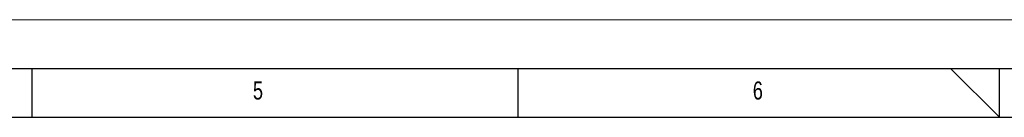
# Model space of a CAD drawing. Header units: millimetres. Extents: x 0 to 594, y 0 to 420.
# Tile 12 of 43: x 201 to 302, y 410 to 420. Entities that reach past the tile are written whole.
import ezdxf

# ---------------------------------------------------------------- set-up
doc = ezdxf.new("R2010")
doc.units = ezdxf.units.MM
doc.layers.add('FORMAT', color=7, linetype='Continuous')
doc.styles.add('SLDTEXTSTYLE0', font='TXT', dxfattribs={"width": 0.75})

msp = doc.modelspace()

# ---------------------------------------------------------------- linework, layer by layer
at = {"color": 7, "linetype": 'Continuous', "lineweight": 18}
msp.add_line((0, 420), (594, 420), dxfattribs=at)
at = {"layer": 'FORMAT'}
for p, q in [((15, 415), (589, 415)), ((202, 410), (202, 415)), ((252, 410), (252, 415)), ((296.469, 415), (301.5, 410)), ((301.5, 410), (301.5, 415)), ((20, 410), (584, 410))]:
    msp.add_line(p, q, dxfattribs=at)

# ---------------------------------------------------------------- texts
at = {"layer": 'FORMAT', "char_height": 1.852, "attachment_point": 1, "style": 'SLDTEXTSTYLE0'}
for s, insert in [('5', (224.713, 413.668)), ('6', (276.132, 413.668))]:
    msp.add_mtext(s, dxfattribs=dict(at, insert=insert))

doc.saveas('drawing.dxf')
